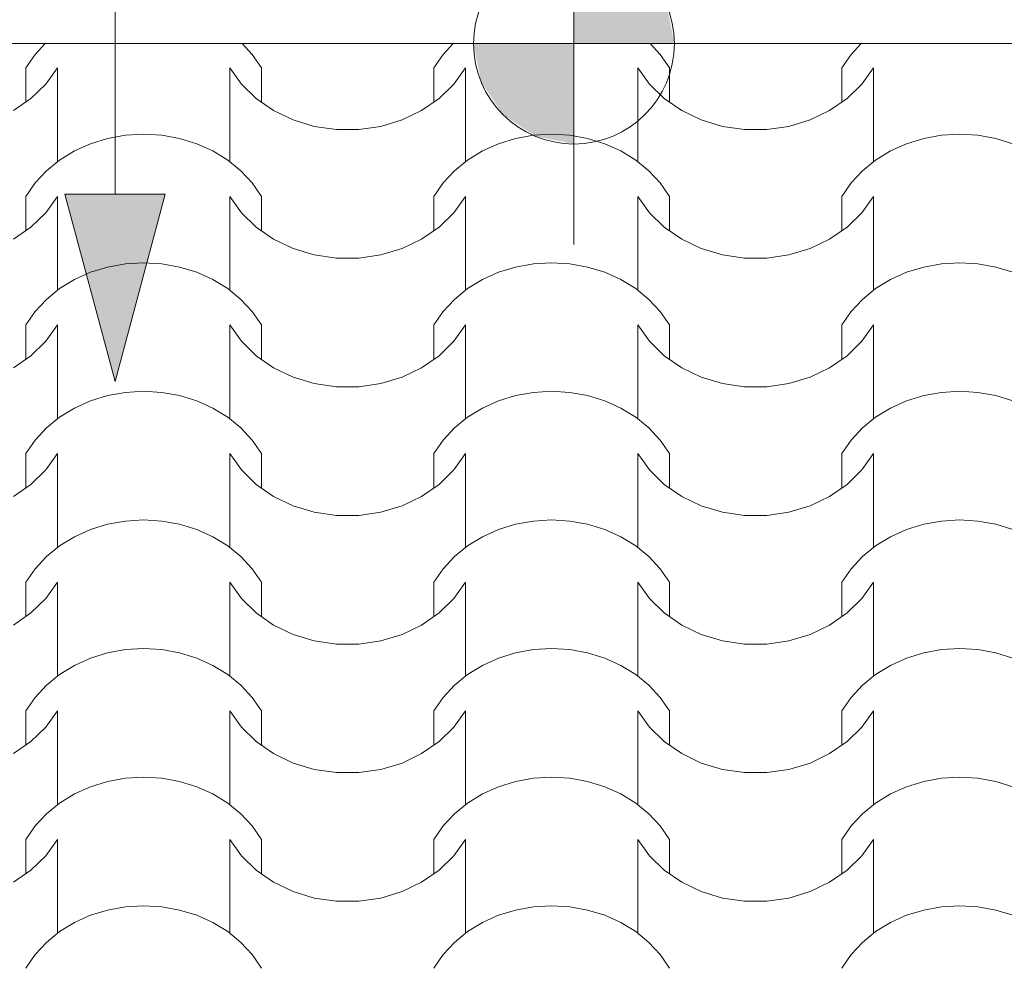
# Model space of a CAD drawing. Extents: x -631805 to -376315, y -40155 to 84873.
# Tile 245 of 256: x -488462 to -487481, y 71286 to 72224. Entities that reach past the tile are written whole.
import ezdxf

# ---------------------------------------------------------------- set-up
doc = ezdxf.new("R2010")
doc.units = 0
doc.header["$MEASUREMENT"] = 0
doc.linetypes.add('Dashed', pattern=[564.444447, 282.222223, -282.222223])
for name, color, linetype, lineweight in [('arch wypelnienia_Nr_Pióra__102', 252, 'Continuous', 9), ('INWENT DACH_Nr_Pióra__21', 252, 'Continuous', 9), ('INWENT RZĘDNE_Nr_Pióra__21', 252, 'Continuous', 9), ('INWENT.ŚCIANY_Nr_Pióra__21', 252, 'Continuous', 9)]:
    doc.layers.add(name, color=color, linetype=linetype, lineweight=lineweight)
doc.layers.add('INWENT DACH', color=252, linetype='Continuous')
doc.layers.add('INWENT RZĘDNE', color=252, linetype='Continuous')
doc.styles.add('GENERATED_STYLE_1', font='ARIALN.TTF')

# ---------------------------------------------------------------- blocks, each defined once
blk = doc.blocks.new('*X885')
at = {"layer": 'arch wypelnienia_Nr_Pióra__102', "linetype": 'Continuous'}
for p, q in [((-490134.66, 136672.65), (-490144.62, 136661.92)), ((-489928.38, 136661.92), (-489938.34, 136672.65)), ((-489728.26, 136672.65), (-489738.22, 136661.92)), ((-489521.98, 136661.92), (-489531.94, 136672.65)), ((-489321.86, 136672.65), (-489331.82, 136661.92)), ((-490144.62, 136661.92), (-490153.82, 136648.56)), ((-489919.18, 136648.56), (-489928.38, 136661.92)), ((-489738.22, 136661.92), (-489747.42, 136648.56)), ((-489512.78, 136648.56), (-489521.98, 136661.92)), ((-489331.82, 136661.92), (-489341.02, 136648.56)), ((-490153.82, 136614.37), (-490153.82, 136648.56)), ((-490134, 136632.28), (-490122.38, 136648.56)), ((-490122.38, 136574.2), (-490122.38, 136648.56)), ((-489950.62, 136574.2), (-489950.62, 136648.56)), ((-489950.62, 136648.56), (-489939, 136632.28)), ((-489919.18, 136614.37), (-489919.18, 136648.56)), ((-489747.42, 136614.37), (-489747.42, 136648.56)), ((-489727.6, 136632.28), (-489715.98, 136648.56)), ((-489715.98, 136574.2), (-489715.98, 136648.56)), ((-489544.22, 136574.2), (-489544.22, 136648.56)), ((-489544.22, 136648.56), (-489532.6, 136632.28)), ((-489512.78, 136614.37), (-489512.78, 136648.56)), ((-489341.02, 136614.37), (-489341.02, 136648.56)), ((-489321.2, 136632.28), (-489309.58, 136648.56)), ((-489309.58, 136574.2), (-489309.58, 136648.56)), ((-490148.69, 136617.93), (-490134, 136632.28)), ((-490122.38, 136555.13), (-490122.38, 136629.49)), ((-489950.62, 136555.13), (-489950.62, 136629.49)), ((-489939, 136632.28), (-489924.31, 136617.93)), ((-489742.29, 136617.93), (-489727.6, 136632.28)), ((-489715.98, 136555.13), (-489715.98, 136629.49)), ((-489544.22, 136555.13), (-489544.22, 136629.49)), ((-489532.6, 136632.28), (-489517.91, 136617.93)), ((-489335.89, 136617.93), (-489321.2, 136632.28)), ((-489309.58, 136555.13), (-489309.58, 136629.49)), ((-490166.02, 136605.91), (-490148.69, 136617.93)), ((-489924.31, 136617.93), (-489906.98, 136605.91)), ((-489759.62, 136605.91), (-489742.29, 136617.93)), ((-489517.91, 136617.93), (-489500.58, 136605.91)), ((-489353.22, 136605.91), (-489335.89, 136617.93)), ((-489906.98, 136605.91), (-489887.51, 136596.57)), ((-489779.09, 136596.57), (-489759.62, 136605.91)), ((-489500.58, 136605.91), (-489481.11, 136596.57)), ((-489372.69, 136596.57), (-489353.22, 136605.91)), ((-489887.51, 136596.57), (-489866.47, 136590.2)), ((-489800.13, 136590.2), (-489779.09, 136596.57)), ((-489481.11, 136596.57), (-489460.07, 136590.2)), ((-489393.73, 136590.2), (-489372.69, 136596.57)), ((-489866.47, 136590.2), (-489844.46, 136586.96)), ((-489844.46, 136586.96), (-489833.3, 136586.96)), ((-489833.3, 136586.96), (-489822.14, 136586.96)), ((-489822.14, 136586.96), (-489800.13, 136590.2)), ((-489460.07, 136590.2), (-489438.06, 136586.96)), ((-489438.06, 136586.96), (-489426.9, 136586.96)), ((-489426.9, 136586.96), (-489415.74, 136586.96)), ((-489415.74, 136586.96), (-489393.73, 136590.2)), ((-490072.36, 136578.23), (-490089.43, 136572.97)), ((-490054.61, 136581.43), (-490072.36, 136578.23)), ((-490036.5, 136582.5), (-490054.61, 136581.43)), ((-490018.4, 136581.43), (-490036.5, 136582.5)), ((-490000.64, 136578.23), (-490018.4, 136581.43)), ((-489983.57, 136572.97), (-490000.64, 136578.23)), ((-489665.96, 136578.23), (-489683.03, 136572.97)), ((-489648.21, 136581.43), (-489665.96, 136578.23)), ((-489630.1, 136582.5), (-489648.21, 136581.43)), ((-489612, 136581.43), (-489630.1, 136582.5)), ((-489594.24, 136578.23), (-489612, 136581.43)), ((-489577.17, 136572.97), (-489594.24, 136578.23)), ((-489259.56, 136578.23), (-489276.63, 136572.97)), ((-489241.81, 136581.43), (-489259.56, 136578.23)), ((-489223.7, 136582.5), (-489241.81, 136581.43)), ((-489205.6, 136581.43), (-489223.7, 136582.5)), ((-489187.84, 136578.23), (-489205.6, 136581.43)), ((-489170.77, 136572.97), (-489187.84, 136578.23)), ((-490105.49, 136565.74), (-490120.22, 136556.69)), ((-490089.43, 136572.97), (-490105.49, 136565.74)), ((-489967.51, 136565.74), (-489983.57, 136572.97)), ((-489952.78, 136556.69), (-489967.51, 136565.74)), ((-489699.09, 136565.74), (-489713.82, 136556.69)), ((-489683.03, 136572.97), (-489699.09, 136565.74)), ((-489561.11, 136565.74), (-489577.17, 136572.97)), ((-489546.38, 136556.69), (-489561.11, 136565.74)), ((-489292.69, 136565.74), (-489307.42, 136556.69)), ((-489276.63, 136572.97), (-489292.69, 136565.74)), ((-490120.22, 136556.69), (-490133.35, 136545.99)), ((-489939.65, 136545.99), (-489952.78, 136556.69)), ((-489713.82, 136556.69), (-489726.95, 136545.99)), ((-489533.25, 136545.99), (-489546.38, 136556.69)), ((-489307.42, 136556.69), (-489320.55, 136545.99)), ((-490133.35, 136545.99), (-490144.62, 136533.85)), ((-489928.38, 136533.85), (-489939.65, 136545.99)), ((-489726.95, 136545.99), (-489738.22, 136533.85)), ((-489521.98, 136533.85), (-489533.25, 136545.99)), ((-489320.55, 136545.99), (-489331.82, 136533.85)), ((-490144.62, 136533.85), (-490153.82, 136520.49)), ((-489919.18, 136520.49), (-489928.38, 136533.85)), ((-489738.22, 136533.85), (-489747.42, 136520.49)), ((-489512.78, 136520.49), (-489521.98, 136533.85)), ((-489331.82, 136533.85), (-489341.02, 136520.49)), ((-490153.82, 136486.3), (-490153.82, 136520.49)), ((-490134, 136504.21), (-490122.38, 136520.49)), ((-490122.38, 136446.13), (-490122.38, 136520.49)), ((-489950.62, 136446.13), (-489950.62, 136520.49)), ((-489950.62, 136520.49), (-489939, 136504.21)), ((-489919.18, 136486.3), (-489919.18, 136520.49)), ((-489747.42, 136486.3), (-489747.42, 136520.49)), ((-489727.6, 136504.21), (-489715.98, 136520.49)), ((-489715.98, 136446.13), (-489715.98, 136520.49)), ((-489544.22, 136446.13), (-489544.22, 136520.49)), ((-489544.22, 136520.49), (-489532.6, 136504.21)), ((-489512.78, 136486.3), (-489512.78, 136520.49)), ((-489341.02, 136486.3), (-489341.02, 136520.49)), ((-489321.2, 136504.21), (-489309.58, 136520.49)), ((-489309.58, 136446.13), (-489309.58, 136520.49)), ((-490148.69, 136489.86), (-490134, 136504.21)), ((-490122.38, 136427.06), (-490122.38, 136501.42)), ((-489950.62, 136427.06), (-489950.62, 136501.42)), ((-489939, 136504.21), (-489924.31, 136489.86)), ((-489742.29, 136489.86), (-489727.6, 136504.21)), ((-489715.98, 136427.06), (-489715.98, 136501.42)), ((-489544.22, 136427.06), (-489544.22, 136501.42)), ((-489532.6, 136504.21), (-489517.91, 136489.86)), ((-489335.89, 136489.86), (-489321.2, 136504.21)), ((-489309.58, 136427.06), (-489309.58, 136501.42)), ((-490166.02, 136477.84), (-490148.69, 136489.86)), ((-489924.31, 136489.86), (-489906.98, 136477.84)), ((-489759.62, 136477.84), (-489742.29, 136489.86)), ((-489517.91, 136489.86), (-489500.58, 136477.84)), ((-489353.22, 136477.84), (-489335.89, 136489.86)), ((-489906.98, 136477.84), (-489887.51, 136468.5)), ((-489779.09, 136468.5), (-489759.62, 136477.84)), ((-489500.58, 136477.84), (-489481.11, 136468.5)), ((-489372.69, 136468.5), (-489353.22, 136477.84)), ((-489887.51, 136468.5), (-489866.47, 136462.13)), ((-489800.13, 136462.13), (-489779.09, 136468.5)), ((-489481.11, 136468.5), (-489460.07, 136462.13)), ((-489393.73, 136462.13), (-489372.69, 136468.5)), ((-489866.47, 136462.13), (-489844.46, 136458.89)), ((-489844.46, 136458.89), (-489833.3, 136458.89)), ((-489833.3, 136458.89), (-489822.14, 136458.89)), ((-489822.14, 136458.89), (-489800.13, 136462.13)), ((-489460.07, 136462.13), (-489438.06, 136458.89)), ((-489438.06, 136458.89), (-489426.9, 136458.89)), ((-489426.9, 136458.89), (-489415.74, 136458.89)), ((-489415.74, 136458.89), (-489393.73, 136462.13)), ((-490072.36, 136450.16), (-490089.43, 136444.9)), ((-490054.61, 136453.36), (-490072.36, 136450.16)), ((-490036.5, 136454.43), (-490054.61, 136453.36)), ((-490018.4, 136453.36), (-490036.5, 136454.43)), ((-490000.64, 136450.16), (-490018.4, 136453.36)), ((-489983.57, 136444.9), (-490000.64, 136450.16)), ((-489665.96, 136450.16), (-489683.03, 136444.9)), ((-489648.21, 136453.36), (-489665.96, 136450.16)), ((-489630.1, 136454.43), (-489648.21, 136453.36)), ((-489612, 136453.36), (-489630.1, 136454.43)), ((-489594.24, 136450.16), (-489612, 136453.36)), ((-489577.17, 136444.9), (-489594.24, 136450.16)), ((-489259.56, 136450.16), (-489276.63, 136444.9)), ((-489241.81, 136453.36), (-489259.56, 136450.16)), ((-489223.7, 136454.43), (-489241.81, 136453.36)), ((-489205.6, 136453.36), (-489223.7, 136454.43)), ((-489187.84, 136450.16), (-489205.6, 136453.36)), ((-489170.77, 136444.9), (-489187.84, 136450.16)), ((-490089.43, 136444.9), (-490105.49, 136437.67)), ((-489967.51, 136437.67), (-489983.57, 136444.9)), ((-489683.03, 136444.9), (-489699.09, 136437.67)), ((-489561.11, 136437.67), (-489577.17, 136444.9)), ((-489276.63, 136444.9), (-489292.69, 136437.67)), ((-490120.22, 136428.62), (-490133.35, 136417.93)), ((-490105.49, 136437.67), (-490120.22, 136428.62)), ((-489952.78, 136428.62), (-489967.51, 136437.67)), ((-489939.65, 136417.93), (-489952.78, 136428.62)), ((-489713.82, 136428.62), (-489726.95, 136417.93)), ((-489699.09, 136437.67), (-489713.82, 136428.62)), ((-489546.38, 136428.62), (-489561.11, 136437.67)), ((-489533.25, 136417.93), (-489546.38, 136428.62)), ((-489307.42, 136428.62), (-489320.55, 136417.93)), ((-489292.69, 136437.67), (-489307.42, 136428.62)), ((-490133.35, 136417.93), (-490144.62, 136405.78)), ((-489928.38, 136405.78), (-489939.65, 136417.93)), ((-489726.95, 136417.93), (-489738.22, 136405.78)), ((-489521.98, 136405.78), (-489533.25, 136417.93)), ((-489320.55, 136417.93), (-489331.82, 136405.78)), ((-490144.62, 136405.78), (-490153.82, 136392.42)), ((-489919.18, 136392.42), (-489928.38, 136405.78)), ((-489738.22, 136405.78), (-489747.42, 136392.42)), ((-489512.78, 136392.42), (-489521.98, 136405.78)), ((-489331.82, 136405.78), (-489341.02, 136392.42)), ((-490153.82, 136358.23), (-490153.82, 136392.42)), ((-490134, 136376.15), (-490122.38, 136392.42)), ((-490122.38, 136318.06), (-490122.38, 136392.42)), ((-489950.62, 136318.06), (-489950.62, 136392.42)), ((-489950.62, 136392.42), (-489939, 136376.15)), ((-489919.18, 136358.23), (-489919.18, 136392.42)), ((-489747.42, 136358.23), (-489747.42, 136392.42)), ((-489727.6, 136376.15), (-489715.98, 136392.42)), ((-489715.98, 136318.06), (-489715.98, 136392.42)), ((-489544.22, 136318.06), (-489544.22, 136392.42)), ((-489544.22, 136392.42), (-489532.6, 136376.15)), ((-489512.78, 136358.23), (-489512.78, 136392.42)), ((-489341.02, 136358.23), (-489341.02, 136392.42)), ((-489321.2, 136376.15), (-489309.58, 136392.42)), ((-489309.58, 136318.06), (-489309.58, 136392.42)), ((-490148.69, 136361.79), (-490134, 136376.15)), ((-490122.38, 136298.99), (-490122.38, 136373.35)), ((-489950.62, 136298.99), (-489950.62, 136373.35)), ((-489939, 136376.15), (-489924.31, 136361.79)), ((-489742.29, 136361.79), (-489727.6, 136376.15)), ((-489715.98, 136298.99), (-489715.98, 136373.35)), ((-489544.22, 136298.99), (-489544.22, 136373.35)), ((-489532.6, 136376.15), (-489517.91, 136361.79)), ((-489335.89, 136361.79), (-489321.2, 136376.15)), ((-489309.58, 136298.99), (-489309.58, 136373.35)), ((-490166.02, 136349.77), (-490148.69, 136361.79)), ((-489924.31, 136361.79), (-489906.98, 136349.77)), ((-489759.62, 136349.77), (-489742.29, 136361.79)), ((-489517.91, 136361.79), (-489500.58, 136349.77)), ((-489353.22, 136349.77), (-489335.89, 136361.79)), ((-489906.98, 136349.77), (-489887.51, 136340.43)), ((-489779.09, 136340.43), (-489759.62, 136349.77)), ((-489500.58, 136349.77), (-489481.11, 136340.43)), ((-489372.69, 136340.43), (-489353.22, 136349.77)), ((-489887.51, 136340.43), (-489866.47, 136334.06)), ((-489800.13, 136334.06), (-489779.09, 136340.43)), ((-489481.11, 136340.43), (-489460.07, 136334.06)), ((-489393.73, 136334.06), (-489372.69, 136340.43)), ((-489866.47, 136334.06), (-489844.46, 136330.82)), ((-489844.46, 136330.82), (-489833.3, 136330.82)), ((-489833.3, 136330.82), (-489822.14, 136330.82)), ((-489822.14, 136330.82), (-489800.13, 136334.06)), ((-489460.07, 136334.06), (-489438.06, 136330.82)), ((-489438.06, 136330.82), (-489426.9, 136330.82)), ((-489426.9, 136330.82), (-489415.74, 136330.82)), ((-489415.74, 136330.82), (-489393.73, 136334.06)), ((-490072.36, 136322.09), (-490089.43, 136316.83)), ((-490054.61, 136325.29), (-490072.36, 136322.09)), ((-490036.5, 136326.36), (-490054.61, 136325.29)), ((-490018.4, 136325.29), (-490036.5, 136326.36)), ((-490000.64, 136322.09), (-490018.4, 136325.29)), ((-489983.57, 136316.83), (-490000.64, 136322.09)), ((-489665.96, 136322.09), (-489683.03, 136316.83)), ((-489648.21, 136325.29), (-489665.96, 136322.09)), ((-489630.1, 136326.36), (-489648.21, 136325.29)), ((-489612, 136325.29), (-489630.1, 136326.36)), ((-489594.24, 136322.09), (-489612, 136325.29)), ((-489577.17, 136316.83), (-489594.24, 136322.09)), ((-489259.56, 136322.09), (-489276.63, 136316.83)), ((-489241.81, 136325.29), (-489259.56, 136322.09)), ((-489223.7, 136326.36), (-489241.81, 136325.29)), ((-489205.6, 136325.29), (-489223.7, 136326.36)), ((-489187.84, 136322.09), (-489205.6, 136325.29)), ((-489170.77, 136316.83), (-489187.84, 136322.09)), ((-490089.43, 136316.83), (-490105.49, 136309.6)), ((-489967.51, 136309.6), (-489983.57, 136316.83)), ((-489683.03, 136316.83), (-489699.09, 136309.6)), ((-489561.11, 136309.6), (-489577.17, 136316.83)), ((-489276.63, 136316.83), (-489292.69, 136309.6)), ((-490120.22, 136300.56), (-490133.35, 136289.86)), ((-490105.49, 136309.6), (-490120.22, 136300.56)), ((-489952.78, 136300.56), (-489967.51, 136309.6)), ((-489939.65, 136289.86), (-489952.78, 136300.56)), ((-489713.82, 136300.56), (-489726.95, 136289.86)), ((-489699.09, 136309.6), (-489713.82, 136300.56)), ((-489546.38, 136300.56), (-489561.11, 136309.6)), ((-489533.25, 136289.86), (-489546.38, 136300.56)), ((-489307.42, 136300.56), (-489320.55, 136289.86)), ((-489292.69, 136309.6), (-489307.42, 136300.56)), ((-490133.35, 136289.86), (-490144.62, 136277.71)), ((-489928.38, 136277.71), (-489939.65, 136289.86)), ((-489726.95, 136289.86), (-489738.22, 136277.71)), ((-489521.98, 136277.71), (-489533.25, 136289.86)), ((-489320.55, 136289.86), (-489331.82, 136277.71)), ((-490144.62, 136277.71), (-490153.82, 136264.35)), ((-489919.18, 136264.35), (-489928.38, 136277.71)), ((-489738.22, 136277.71), (-489747.42, 136264.35)), ((-489512.78, 136264.35), (-489521.98, 136277.71)), ((-489331.82, 136277.71), (-489341.02, 136264.35)), ((-490153.82, 136230.16), (-490153.82, 136264.35)), ((-490134, 136248.08), (-490122.38, 136264.35)), ((-490122.38, 136189.99), (-490122.38, 136264.35)), ((-489950.62, 136189.99), (-489950.62, 136264.35)), ((-489950.62, 136264.35), (-489939, 136248.08)), ((-489919.18, 136230.16), (-489919.18, 136264.35)), ((-489747.42, 136230.16), (-489747.42, 136264.35)), ((-489727.6, 136248.08), (-489715.98, 136264.35)), ((-489715.98, 136189.99), (-489715.98, 136264.35)), ((-489544.22, 136189.99), (-489544.22, 136264.35)), ((-489544.22, 136264.35), (-489532.6, 136248.08)), ((-489512.78, 136230.16), (-489512.78, 136264.35)), ((-489341.02, 136230.16), (-489341.02, 136264.35)), ((-489321.2, 136248.08), (-489309.58, 136264.35)), ((-489309.58, 136189.99), (-489309.58, 136264.35)), ((-490148.69, 136233.72), (-490134, 136248.08)), ((-490122.38, 136170.92), (-490122.38, 136245.28)), ((-489950.62, 136170.92), (-489950.62, 136245.28)), ((-489939, 136248.08), (-489924.31, 136233.72)), ((-489742.29, 136233.72), (-489727.6, 136248.08)), ((-489715.98, 136170.92), (-489715.98, 136245.28)), ((-489544.22, 136170.92), (-489544.22, 136245.28)), ((-489532.6, 136248.08), (-489517.91, 136233.72)), ((-489335.89, 136233.72), (-489321.2, 136248.08)), ((-489309.58, 136170.92), (-489309.58, 136245.28)), ((-490166.02, 136221.7), (-490148.69, 136233.72)), ((-489924.31, 136233.72), (-489906.98, 136221.7)), ((-489759.62, 136221.7), (-489742.29, 136233.72)), ((-489517.91, 136233.72), (-489500.58, 136221.7)), ((-489353.22, 136221.7), (-489335.89, 136233.72)), ((-489906.98, 136221.7), (-489887.51, 136212.37)), ((-489887.51, 136212.37), (-489866.47, 136205.99)), ((-489800.13, 136205.99), (-489779.09, 136212.37)), ((-489779.09, 136212.37), (-489759.62, 136221.7)), ((-489500.58, 136221.7), (-489481.11, 136212.37)), ((-489481.11, 136212.37), (-489460.07, 136205.99)), ((-489393.73, 136205.99), (-489372.69, 136212.37)), ((-489372.69, 136212.37), (-489353.22, 136221.7)), ((-489866.47, 136205.99), (-489844.46, 136202.75)), ((-489844.46, 136202.75), (-489833.3, 136202.75)), ((-489833.3, 136202.75), (-489822.14, 136202.75)), ((-489822.14, 136202.75), (-489800.13, 136205.99)), ((-489460.07, 136205.99), (-489438.06, 136202.75)), ((-489438.06, 136202.75), (-489426.9, 136202.75)), ((-489426.9, 136202.75), (-489415.74, 136202.75)), ((-489415.74, 136202.75), (-489393.73, 136205.99)), ((-490072.36, 136194.02), (-490089.43, 136188.76)), ((-490054.61, 136197.22), (-490072.36, 136194.02)), ((-490036.5, 136198.29), (-490054.61, 136197.22)), ((-490018.4, 136197.22), (-490036.5, 136198.29)), ((-490000.64, 136194.02), (-490018.4, 136197.22)), ((-489983.57, 136188.76), (-490000.64, 136194.02)), ((-489665.96, 136194.02), (-489683.03, 136188.76)), ((-489648.21, 136197.22), (-489665.96, 136194.02)), ((-489630.1, 136198.29), (-489648.21, 136197.22)), ((-489612, 136197.22), (-489630.1, 136198.29)), ((-489594.24, 136194.02), (-489612, 136197.22)), ((-489577.17, 136188.76), (-489594.24, 136194.02)), ((-489259.56, 136194.02), (-489276.63, 136188.76)), ((-489241.81, 136197.22), (-489259.56, 136194.02)), ((-489223.7, 136198.29), (-489241.81, 136197.22)), ((-489205.6, 136197.22), (-489223.7, 136198.29)), ((-489187.84, 136194.02), (-489205.6, 136197.22)), ((-489170.77, 136188.76), (-489187.84, 136194.02)), ((-490089.43, 136188.76), (-490105.49, 136181.53)), ((-489967.51, 136181.53), (-489983.57, 136188.76)), ((-489683.03, 136188.76), (-489699.09, 136181.53)), ((-489561.11, 136181.53), (-489577.17, 136188.76)), ((-489276.63, 136188.76), (-489292.69, 136181.53)), ((-490105.49, 136181.53), (-490120.22, 136172.49)), ((-489952.78, 136172.49), (-489967.51, 136181.53)), ((-489699.09, 136181.53), (-489713.82, 136172.49)), ((-489546.38, 136172.49), (-489561.11, 136181.53)), ((-489292.69, 136181.53), (-489307.42, 136172.49)), ((-490120.22, 136172.49), (-490133.35, 136161.79)), ((-489939.65, 136161.79), (-489952.78, 136172.49)), ((-489713.82, 136172.49), (-489726.95, 136161.79)), ((-489533.25, 136161.79), (-489546.38, 136172.49)), ((-489307.42, 136172.49), (-489320.55, 136161.79)), ((-490133.35, 136161.79), (-490144.62, 136149.64)), ((-489928.38, 136149.64), (-489939.65, 136161.79)), ((-489726.95, 136161.79), (-489738.22, 136149.64)), ((-489521.98, 136149.64), (-489533.25, 136161.79)), ((-489320.55, 136161.79), (-489331.82, 136149.64)), ((-490144.62, 136149.64), (-490153.82, 136136.28)), ((-489919.18, 136136.28), (-489928.38, 136149.64)), ((-489738.22, 136149.64), (-489747.42, 136136.28)), ((-489512.78, 136136.28), (-489521.98, 136149.64)), ((-489331.82, 136149.64), (-489341.02, 136136.28)), ((-490153.82, 136102.1), (-490153.82, 136136.28)), ((-490134, 136120.01), (-490122.38, 136136.28)), ((-490122.38, 136061.92), (-490122.38, 136136.28)), ((-489950.62, 136061.92), (-489950.62, 136136.28)), ((-489950.62, 136136.28), (-489939, 136120.01)), ((-489919.18, 136102.1), (-489919.18, 136136.28)), ((-489747.42, 136102.1), (-489747.42, 136136.28)), ((-489727.6, 136120.01), (-489715.98, 136136.28)), ((-489715.98, 136061.92), (-489715.98, 136136.28)), ((-489544.22, 136061.92), (-489544.22, 136136.28)), ((-489544.22, 136136.28), (-489532.6, 136120.01)), ((-489512.78, 136102.1), (-489512.78, 136136.28)), ((-489341.02, 136102.1), (-489341.02, 136136.28)), ((-489321.2, 136120.01), (-489309.58, 136136.28)), ((-489309.58, 136061.92), (-489309.58, 136136.28)), ((-490148.69, 136105.65), (-490134, 136120.01)), ((-490122.38, 136042.85), (-490122.38, 136117.22)), ((-489950.62, 136042.85), (-489950.62, 136117.22)), ((-489939, 136120.01), (-489924.31, 136105.65)), ((-489742.29, 136105.65), (-489727.6, 136120.01)), ((-489715.98, 136042.85), (-489715.98, 136117.22)), ((-489544.22, 136042.85), (-489544.22, 136117.22)), ((-489532.6, 136120.01), (-489517.91, 136105.65)), ((-489335.89, 136105.65), (-489321.2, 136120.01)), ((-489309.58, 136042.85), (-489309.58, 136117.22)), ((-490166.02, 136093.63), (-490148.69, 136105.65)), ((-489924.31, 136105.65), (-489906.98, 136093.63)), ((-489759.62, 136093.63), (-489742.29, 136105.65)), ((-489517.91, 136105.65), (-489500.58, 136093.63)), ((-489353.22, 136093.63), (-489335.89, 136105.65)), ((-489906.98, 136093.63), (-489887.51, 136084.3)), ((-489779.09, 136084.3), (-489759.62, 136093.63)), ((-489500.58, 136093.63), (-489481.11, 136084.3)), ((-489372.69, 136084.3), (-489353.22, 136093.63)), ((-489887.51, 136084.3), (-489866.47, 136077.92)), ((-489866.47, 136077.92), (-489844.46, 136074.68)), ((-489822.14, 136074.68), (-489800.13, 136077.92)), ((-489800.13, 136077.92), (-489779.09, 136084.3)), ((-489481.11, 136084.3), (-489460.07, 136077.92)), ((-489460.07, 136077.92), (-489438.06, 136074.68)), ((-489415.74, 136074.68), (-489393.73, 136077.92)), ((-489393.73, 136077.92), (-489372.69, 136084.3)), ((-490072.36, 136065.95), (-490089.43, 136060.69)), ((-490054.61, 136069.15), (-490072.36, 136065.95)), ((-490036.5, 136070.22), (-490054.61, 136069.15)), ((-490018.4, 136069.15), (-490036.5, 136070.22)), ((-490000.64, 136065.95), (-490018.4, 136069.15)), ((-489983.57, 136060.69), (-490000.64, 136065.95)), ((-489844.46, 136074.68), (-489833.3, 136074.68)), ((-489833.3, 136074.68), (-489822.14, 136074.68)), ((-489665.96, 136065.95), (-489683.03, 136060.69)), ((-489648.21, 136069.15), (-489665.96, 136065.95)), ((-489630.1, 136070.22), (-489648.21, 136069.15)), ((-489612, 136069.15), (-489630.1, 136070.22)), ((-489594.24, 136065.95), (-489612, 136069.15)), ((-489577.17, 136060.69), (-489594.24, 136065.95)), ((-489438.06, 136074.68), (-489426.9, 136074.68)), ((-489426.9, 136074.68), (-489415.74, 136074.68)), ((-489259.56, 136065.95), (-489276.63, 136060.69)), ((-489241.81, 136069.15), (-489259.56, 136065.95)), ((-489223.7, 136070.22), (-489241.81, 136069.15)), ((-489205.6, 136069.15), (-489223.7, 136070.22)), ((-489187.84, 136065.95), (-489205.6, 136069.15)), ((-489170.77, 136060.69), (-489187.84, 136065.95)), ((-490089.43, 136060.69), (-490105.49, 136053.46)), ((-489967.51, 136053.46), (-489983.57, 136060.69)), ((-489683.03, 136060.69), (-489699.09, 136053.46)), ((-489561.11, 136053.46), (-489577.17, 136060.69)), ((-489276.63, 136060.69), (-489292.69, 136053.46)), ((-490105.49, 136053.46), (-490120.22, 136044.42)), ((-489952.78, 136044.42), (-489967.51, 136053.46)), ((-489699.09, 136053.46), (-489713.82, 136044.42)), ((-489546.38, 136044.42), (-489561.11, 136053.46)), ((-489292.69, 136053.46), (-489307.42, 136044.42)), ((-490120.22, 136044.42), (-490133.35, 136033.72)), ((-489939.65, 136033.72), (-489952.78, 136044.42)), ((-489713.82, 136044.42), (-489726.95, 136033.72)), ((-489533.25, 136033.72), (-489546.38, 136044.42)), ((-489307.42, 136044.42), (-489320.55, 136033.72)), ((-490133.35, 136033.72), (-490144.62, 136021.57)), ((-489928.38, 136021.57), (-489939.65, 136033.72)), ((-489726.95, 136033.72), (-489738.22, 136021.57)), ((-489521.98, 136021.57), (-489533.25, 136033.72)), ((-489320.55, 136033.72), (-489331.82, 136021.57)), ((-490144.62, 136021.57), (-490153.82, 136008.21)), ((-489919.18, 136008.21), (-489928.38, 136021.57)), ((-489738.22, 136021.57), (-489747.42, 136008.21)), ((-489512.78, 136008.21), (-489521.98, 136021.57)), ((-489331.82, 136021.57), (-489341.02, 136008.21)), ((-490153.82, 135974.03), (-490153.82, 136008.21)), ((-490134, 135991.94), (-490122.38, 136008.21)), ((-490122.38, 135933.85), (-490122.38, 136008.21)), ((-489950.62, 135933.85), (-489950.62, 136008.21)), ((-489950.62, 136008.21), (-489939, 135991.94)), ((-489919.18, 135974.03), (-489919.18, 136008.21)), ((-489747.42, 135974.03), (-489747.42, 136008.21)), ((-489727.6, 135991.94), (-489715.98, 136008.21)), ((-489715.98, 135933.85), (-489715.98, 136008.21)), ((-489544.22, 135933.85), (-489544.22, 136008.21)), ((-489544.22, 136008.21), (-489532.6, 135991.94)), ((-489512.78, 135974.03), (-489512.78, 136008.21)), ((-489341.02, 135974.03), (-489341.02, 136008.21)), ((-489321.2, 135991.94), (-489309.58, 136008.21)), ((-489309.58, 135933.85), (-489309.58, 136008.21)), ((-490148.69, 135977.58), (-490134, 135991.94)), ((-490122.38, 135914.78), (-490122.38, 135989.15)), ((-489950.62, 135914.78), (-489950.62, 135989.15)), ((-489939, 135991.94), (-489924.31, 135977.58)), ((-489742.29, 135977.58), (-489727.6, 135991.94)), ((-489715.98, 135914.78), (-489715.98, 135989.15)), ((-489544.22, 135914.78), (-489544.22, 135989.15)), ((-489532.6, 135991.94), (-489517.91, 135977.58)), ((-489335.89, 135977.58), (-489321.2, 135991.94)), ((-489309.58, 135914.78), (-489309.58, 135989.15)), ((-490166.02, 135965.56), (-490148.69, 135977.58)), ((-489924.31, 135977.58), (-489906.98, 135965.56)), ((-489759.62, 135965.56), (-489742.29, 135977.58)), ((-489517.91, 135977.58), (-489500.58, 135965.56)), ((-489353.22, 135965.56), (-489335.89, 135977.58)), ((-489906.98, 135965.56), (-489887.51, 135956.23)), ((-489779.09, 135956.23), (-489759.62, 135965.56)), ((-489500.58, 135965.56), (-489481.11, 135956.23)), ((-489372.69, 135956.23), (-489353.22, 135965.56)), ((-489887.51, 135956.23), (-489866.47, 135949.85)), ((-489866.47, 135949.85), (-489844.46, 135946.61)), ((-489822.14, 135946.61), (-489800.13, 135949.85)), ((-489800.13, 135949.85), (-489779.09, 135956.23)), ((-489481.11, 135956.23), (-489460.07, 135949.85)), ((-489460.07, 135949.85), (-489438.06, 135946.61)), ((-489415.74, 135946.61), (-489393.73, 135949.85)), ((-489393.73, 135949.85), (-489372.69, 135956.23)), ((-490072.36, 135937.88), (-490089.43, 135932.62)), ((-490054.61, 135941.08), (-490072.36, 135937.88)), ((-490036.5, 135942.15), (-490054.61, 135941.08)), ((-490018.4, 135941.08), (-490036.5, 135942.15)), ((-490000.64, 135937.88), (-490018.4, 135941.08)), ((-489983.57, 135932.62), (-490000.64, 135937.88)), ((-489844.46, 135946.61), (-489833.3, 135946.61)), ((-489833.3, 135946.61), (-489822.14, 135946.61)), ((-489665.96, 135937.88), (-489683.03, 135932.62)), ((-489648.21, 135941.08), (-489665.96, 135937.88)), ((-489630.1, 135942.15), (-489648.21, 135941.08)), ((-489612, 135941.08), (-489630.1, 135942.15)), ((-489594.24, 135937.88), (-489612, 135941.08)), ((-489577.17, 135932.62), (-489594.24, 135937.88)), ((-489438.06, 135946.61), (-489426.9, 135946.61)), ((-489426.9, 135946.61), (-489415.74, 135946.61)), ((-489259.56, 135937.88), (-489276.63, 135932.62)), ((-489241.81, 135941.08), (-489259.56, 135937.88)), ((-489223.7, 135942.15), (-489241.81, 135941.08)), ((-489205.6, 135941.08), (-489223.7, 135942.15)), ((-489187.84, 135937.88), (-489205.6, 135941.08)), ((-489170.77, 135932.62), (-489187.84, 135937.88)), ((-490089.43, 135932.62), (-490105.49, 135925.39)), ((-489967.51, 135925.39), (-489983.57, 135932.62)), ((-489683.03, 135932.62), (-489699.09, 135925.39)), ((-489561.11, 135925.39), (-489577.17, 135932.62)), ((-489276.63, 135932.62), (-489292.69, 135925.39)), ((-490105.49, 135925.39), (-490120.22, 135916.35)), ((-489952.78, 135916.35), (-489967.51, 135925.39)), ((-489699.09, 135925.39), (-489713.82, 135916.35)), ((-489546.38, 135916.35), (-489561.11, 135925.39)), ((-489292.69, 135925.39), (-489307.42, 135916.35)), ((-490120.22, 135916.35), (-490133.35, 135905.65)), ((-489939.65, 135905.65), (-489952.78, 135916.35)), ((-489713.82, 135916.35), (-489726.95, 135905.65)), ((-489533.25, 135905.65), (-489546.38, 135916.35)), ((-489307.42, 135916.35), (-489320.55, 135905.65)), ((-490133.35, 135905.65), (-490144.62, 135893.5)), ((-489928.38, 135893.5), (-489939.65, 135905.65)), ((-489726.95, 135905.65), (-489738.22, 135893.5)), ((-489521.98, 135893.5), (-489533.25, 135905.65)), ((-489320.55, 135905.65), (-489331.82, 135893.5)), ((-490144.62, 135893.5), (-490153.82, 135880.14)), ((-489919.18, 135880.14), (-489928.38, 135893.5)), ((-489738.22, 135893.5), (-489747.42, 135880.14)), ((-489512.78, 135880.14), (-489521.98, 135893.5)), ((-489331.82, 135893.5), (-489341.02, 135880.14)), ((-490153.82, 135845.96), (-490153.82, 135880.14)), ((-490134, 135863.87), (-490122.38, 135880.14)), ((-490122.38, 135805.78), (-490122.38, 135880.14)), ((-489950.62, 135805.78), (-489950.62, 135880.14)), ((-489950.62, 135880.14), (-489939, 135863.87)), ((-489919.18, 135845.96), (-489919.18, 135880.14)), ((-489747.42, 135845.96), (-489747.42, 135880.14)), ((-489727.6, 135863.87), (-489715.98, 135880.14)), ((-489715.98, 135805.78), (-489715.98, 135880.14)), ((-489544.22, 135805.78), (-489544.22, 135880.14)), ((-489544.22, 135880.14), (-489532.6, 135863.87)), ((-489512.78, 135845.96), (-489512.78, 135880.14)), ((-489341.02, 135845.96), (-489341.02, 135880.14)), ((-489321.2, 135863.87), (-489309.58, 135880.14)), ((-489309.58, 135805.78), (-489309.58, 135880.14)), ((-490148.69, 135849.51), (-490134, 135863.87)), ((-490122.38, 135786.71), (-490122.38, 135861.08)), ((-489950.62, 135786.71), (-489950.62, 135861.08)), ((-489939, 135863.87), (-489924.31, 135849.51)), ((-489742.29, 135849.51), (-489727.6, 135863.87)), ((-489715.98, 135786.71), (-489715.98, 135861.08)), ((-489544.22, 135786.71), (-489544.22, 135861.08)), ((-489532.6, 135863.87), (-489517.91, 135849.51)), ((-489335.89, 135849.51), (-489321.2, 135863.87)), ((-489309.58, 135786.71), (-489309.58, 135861.08)), ((-490166.02, 135837.49), (-490148.69, 135849.51)), ((-489924.31, 135849.51), (-489906.98, 135837.49)), ((-489759.62, 135837.49), (-489742.29, 135849.51)), ((-489517.91, 135849.51), (-489500.58, 135837.49)), ((-489353.22, 135837.49), (-489335.89, 135849.51)), ((-489906.98, 135837.49), (-489887.51, 135828.16)), ((-489779.09, 135828.16), (-489759.62, 135837.49)), ((-489500.58, 135837.49), (-489481.11, 135828.16)), ((-489372.69, 135828.16), (-489353.22, 135837.49)), ((-489887.51, 135828.16), (-489866.47, 135821.78)), ((-489866.47, 135821.78), (-489844.46, 135818.54)), ((-489822.14, 135818.54), (-489800.13, 135821.78)), ((-489800.13, 135821.78), (-489779.09, 135828.16)), ((-489481.11, 135828.16), (-489460.07, 135821.78)), ((-489460.07, 135821.78), (-489438.06, 135818.54)), ((-489415.74, 135818.54), (-489393.73, 135821.78)), ((-489393.73, 135821.78), (-489372.69, 135828.16)), ((-490054.61, 135813.01), (-490072.36, 135809.81)), ((-490036.5, 135814.08), (-490054.61, 135813.01)), ((-490018.4, 135813.01), (-490036.5, 135814.08)), ((-490000.64, 135809.81), (-490018.4, 135813.01)), ((-489844.46, 135818.54), (-489833.3, 135818.54)), ((-489833.3, 135818.54), (-489822.14, 135818.54)), ((-489648.21, 135813.01), (-489665.96, 135809.81)), ((-489630.1, 135814.08), (-489648.21, 135813.01)), ((-489612, 135813.01), (-489630.1, 135814.08)), ((-489594.24, 135809.81), (-489612, 135813.01)), ((-489438.06, 135818.54), (-489426.9, 135818.54)), ((-489426.9, 135818.54), (-489415.74, 135818.54)), ((-489241.81, 135813.01), (-489259.56, 135809.81)), ((-489223.7, 135814.08), (-489241.81, 135813.01)), ((-489205.6, 135813.01), (-489223.7, 135814.08)), ((-489187.84, 135809.81), (-489205.6, 135813.01)), ((-490089.43, 135804.55), (-490105.49, 135797.33)), ((-490072.36, 135809.81), (-490089.43, 135804.55)), ((-489983.57, 135804.55), (-490000.64, 135809.81)), ((-489967.51, 135797.33), (-489983.57, 135804.55)), ((-489683.03, 135804.55), (-489699.09, 135797.33)), ((-489665.96, 135809.81), (-489683.03, 135804.55)), ((-489577.17, 135804.55), (-489594.24, 135809.81)), ((-489561.11, 135797.33), (-489577.17, 135804.55)), ((-489276.63, 135804.55), (-489292.69, 135797.33)), ((-489259.56, 135809.81), (-489276.63, 135804.55)), ((-489170.77, 135804.55), (-489187.84, 135809.81)), ((-490105.49, 135797.33), (-490120.22, 135788.28)), ((-489952.78, 135788.28), (-489967.51, 135797.33)), ((-489699.09, 135797.33), (-489713.82, 135788.28)), ((-489546.38, 135788.28), (-489561.11, 135797.33)), ((-489292.69, 135797.33), (-489307.42, 135788.28)), ((-490120.22, 135788.28), (-490133.35, 135777.58)), ((-489939.65, 135777.58), (-489952.78, 135788.28)), ((-489713.82, 135788.28), (-489726.95, 135777.58)), ((-489533.25, 135777.58), (-489546.38, 135788.28)), ((-489307.42, 135788.28), (-489320.55, 135777.58)), ((-490133.35, 135777.58), (-490144.62, 135765.43)), ((-489928.38, 135765.43), (-489939.65, 135777.58)), ((-489726.95, 135777.58), (-489738.22, 135765.43)), ((-489521.98, 135765.43), (-489533.25, 135777.58)), ((-489320.55, 135777.58), (-489331.82, 135765.43)), ((-490144.62, 135765.43), (-490153.82, 135752.07)), ((-489919.18, 135752.07), (-489928.38, 135765.43)), ((-489738.22, 135765.43), (-489747.42, 135752.07)), ((-489512.78, 135752.07), (-489521.98, 135765.43)), ((-489331.82, 135765.43), (-489341.02, 135752.07))]:
    blk.add_line(p, q, dxfattribs=at)
blk = doc.blocks.new('Wypełnienie_32')
at = {"layer": 'arch wypelnienia_Nr_Pióra__102', "linetype": 'Dashed'}
blk.add_blockref('*X885', (0, 0), dxfattribs=at)
blk = doc.blocks.new('Linia_81', base_point=(-488300.44, 119142.05))
at = {"layer": 'INWENT DACH_Nr_Pióra__21', "linetype": 'Continuous'}
blk.add_hatch(color=256, dxfattribs=at).paths.add_polyline_path([(-488300.44, 118297.95), (-488350.44, 118484.55), (-488250.44, 118484.55)], flags=0)
for p, q in [((-488300.44, 119142.05), (-488300.44, 118484.55)), ((-488300.44, 118297.95), (-488350.44, 118484.55)), ((-488350.44, 118484.55), (-488250.44, 118484.55)), ((-488300.44, 118297.95), (-488250.44, 118484.55))]:
    blk.add_line(p, q, dxfattribs=at)
blk = doc.blocks.new('Koty wysokościowe_108', base_point=(-480035.51, 58931.83))
at = {"layer": 'INWENT RZĘDNE_Nr_Pióra__21', "linetype": 'Continuous'}
for points in [[(-480035.51, 58931.83), (-479935.51, 58931.83), (-479943.12, 58970.09), (-479964.8, 59002.54), (-479997.24, 59024.21), (-480035.51, 59031.83)], [(-480035.51, 58931.83), (-480135.51, 58931.83), (-480127.9, 58893.56), (-480106.22, 58861.11), (-480073.78, 58839.44), (-480035.51, 58831.83)]]:
    blk.add_hatch(color=256, dxfattribs=at).paths.add_polyline_path(points, flags=0)
for p, q in [((-480035.51, 58731.83), (-480035.51, 59131.83)), ((-480235.51, 58931.83), (-479835.51, 58931.83))]:
    blk.add_line(p, q, dxfattribs=at)
blk.add_circle((-480035.51, 58931.83), 100, dxfattribs=at)
at = {"layer": 'INWENT RZĘDNE_Nr_Pióra__21', "insert": (-480197.29, 59131.83), "char_height": 160, "attachment_point": 7, "style": 'GENERATED_STYLE_1'}
blk.add_mtext('{+4,15}', dxfattribs=at)

msp = doc.modelspace()

# ---------------------------------------------------------------- linework, layer by layer
at = {"layer": 'INWENT.ŚCIANY_Nr_Pióra__21', "linetype": 'Continuous'}
msp.add_line((-486479.59, 72199.91), (-489022.16, 72199.91), dxfattribs=at)

# ---------------------------------------------------------------- block references
at = {"layer": 'arch wypelnienia_Nr_Pióra__102', "linetype": 'Dashed'}
msp.add_blockref('Wypełnienie_32', (1698.02, -64472.74), dxfattribs=at)
at = {"layer": 'INWENT DACH', "linetype": 'Continuous'}
msp.add_blockref('Linia_81', (-488366.87, 72707.48), dxfattribs=at)
at = {"layer": 'INWENT RZĘDNE'}
msp.add_blockref('Koty wysokościowe_108', (-487909.89, 72199.91), dxfattribs=at)

doc.saveas('drawing.dxf')
